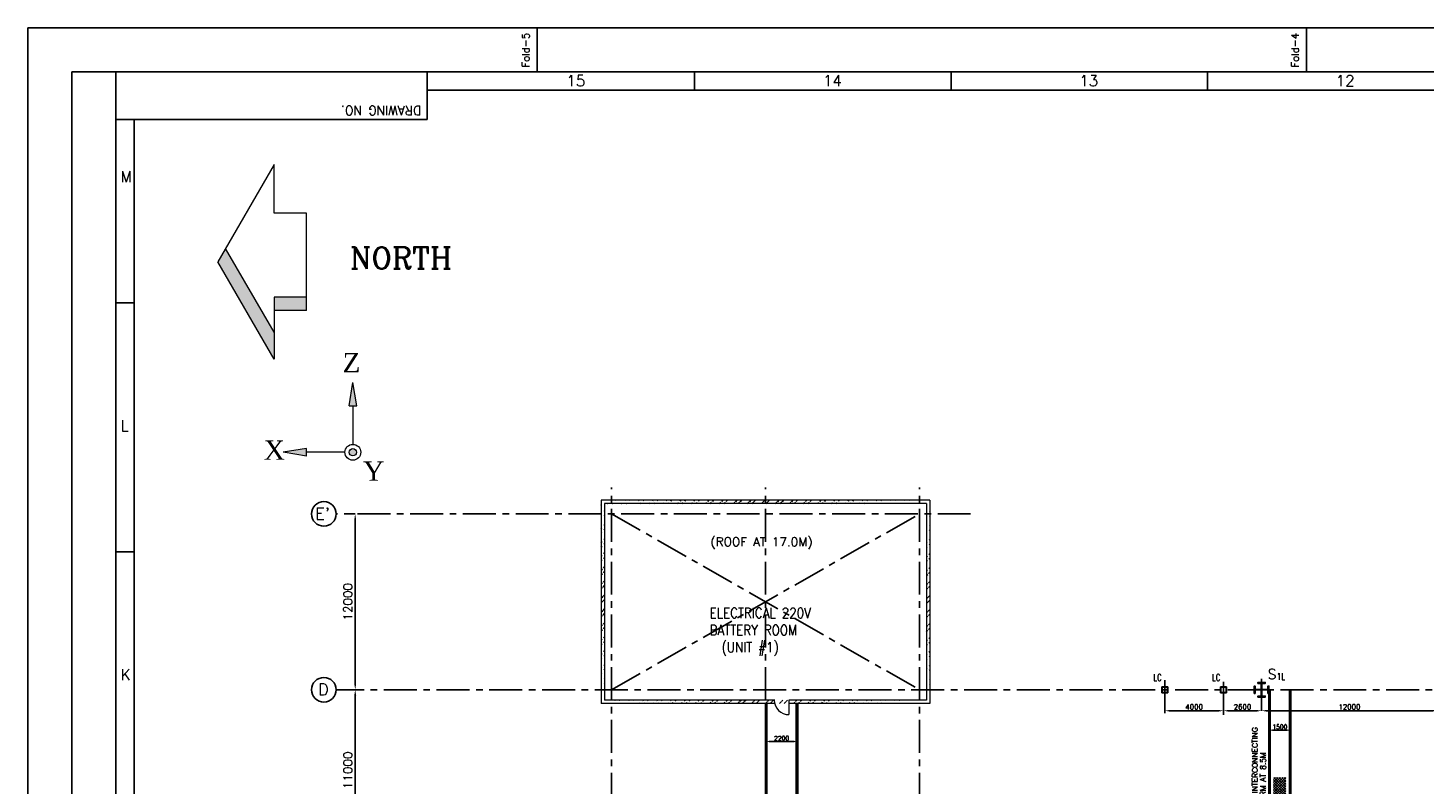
# Model space of a CAD drawing. Header units: inches. Extents: x 0 to 1544102, y 0 to 23144100.
# Tile 21 of 184: x 0 to 95279, y 158648 to 210250. Entities that reach past the tile are written whole.
import ezdxf
from ezdxf.enums import TextEntityAlignment as Align

# ---------------------------------------------------------------- set-up
doc = ezdxf.new("R2010")
doc.units = ezdxf.units.IN
doc.header["$LTSCALE"] = 1800
doc.header["$MEASUREMENT"] = 0
doc.linetypes.add('CENTER', pattern=[2, 1.25, -0.25, 0.25, -0.25])
doc.layers.get('0').update_dxf_attribs({"color": 253})
for name, color, linetype in [('1_01_STEEL_TIER1', 7, 'Continuous'), ('CEN', 2, 'CENTER'), ('FORMAT', 9, 'Continuous'), ('GRID', 251, 'CENTER'), ('STEEL', 231, 'Continuous')]:
    doc.layers.add(name, color=color, linetype=linetype)
for name, color, linetype, lineweight in [('DIM', 4, 'Continuous', 18), ('TEXT', 3, 'Continuous', 18), ('WALL', 6, 'Continuous', 18)]:
    doc.layers.add(name, color=color, linetype=linetype, lineweight=lineweight)
doc.styles.add('C4', font='COMPLEX', dxfattribs={"width": 0.75, "height": 625})
doc.styles.add('ROMANC', font='ROMANC.SHX')
doc.styles.add('ROMANS', font='romans.shx')
doc.styles.add('ROMANT', font='romant')
doc.styles.add('S3', font='simplex.shx', dxfattribs={"width": 0.75, "height": 320})
doc.dimstyles.new('K2', dxfattribs={"dimtxt": 600, "dimasz": 400, "dimexe": 200, "dimexo": 200, "dimgap": 200, "dimtad": 1, "dimdec": 0, "dimzin": 0, "dimdsep": 46, "dimtxsty": 'ROMANC', "dimcen": 0.09, "dimclrd": 256, "dimclrt": 4, "dimadec": 0, "dimazin": 0, "dimtfac": 1, "dimtdec": 0, "dimtofl": 0, "dimtmove": 1, "dimatfit": 3, "dimfxl": 0.18, "dimtolj": 1, "dimtzin": 0, "dimarcsym": 0})
doc.dimstyles.new('STANDARD1', dxfattribs={"dimtxt": 300, "dimasz": 250, "dimexe": 0, "dimexo": 0, "dimgap": 80, "dimtad": 1, "dimdec": 0, "dimzin": 0, "dimdsep": 46, "dimtxsty": 'ROMANS', "dimcen": 0, "dimclrd": 4, "dimclre": 4, "dimclrt": 4, "dimadec": 0, "dimazin": 0, "dimtfac": 0.09, "dimtdec": 0, "dimtix": 1, "dimtofl": 0, "dimtmove": 0, "dimatfit": 3, "dimfxl": 1, "dimtolj": 1, "dimtzin": 0, "dimarcsym": 0})
doc.dimstyles.new('USER175', dxfattribs={"dimscale": 175, "dimtxt": 2, "dimasz": 1.75, "dimexe": 0, "dimexo": 0, "dimgap": 0.5, "dimtad": 1, "dimdec": 0, "dimzin": 0, "dimdsep": 46, "dimtxsty": 'ROMANS', "dimcen": 0, "dimclrd": 4, "dimclre": 4, "dimclrt": 4, "dimadec": 0, "dimazin": 0, "dimtfac": 0.09, "dimtdec": 0, "dimtix": 1, "dimtofl": 0, "dimtmove": 0, "dimatfit": 3, "dimfxl": 1, "dimtolj": 1, "dimtzin": 0, "dimarcsym": 0})

# ---------------------------------------------------------------- blocks, each defined once
blk = doc.blocks.new('*D66')
at = {"layer": 'DIM', "color": 0, "lineweight": -2, "transparency": 16777216}
for p, q in [((21706, 165085), (22335, 165085)), ((21706, 154085), (22335, 154085))]:
    blk.add_line(p, q, dxfattribs=at)
at = {"layer": 'DIM', "lineweight": -2, "transparency": 16777216}
blk.add_line((22335, 154485), (22335, 164685), dxfattribs=at)
at = {"layer": 'DIM', "transparency": 16777216}
for points in [[(22269, 164685), (22402, 164685), (22335, 165085)], [(22269, 154485), (22402, 154485), (22335, 154085)]]:
    blk.add_solid(points, dxfattribs=at)
at = {"layer": 'DIM', "color": 4, "transparency": 16777216, "insert": (21835, 159585), "char_height": 600, "attachment_point": 5, "rotation": 90, "style": 'ROMANC'}
blk.add_mtext('\\A1;11000', dxfattribs=at)
blk = doc.blocks.new('*D846')
at = {"layer": 'DIM', "color": 4, "lineweight": -2, "transparency": 16777216}
for p, q in [((-1100, 6979), (-1100, 7079)), ((150, 7079), (-850, 7079)), ((400, 6979), (400, 7079))]:
    blk.add_line(p, q, dxfattribs=at)
at = {"layer": 'DIM', "color": 4, "transparency": 16777216}
for points in [[(-850, 7121), (-850, 7037), (-1100, 7079)], [(150, 7121), (150, 7037), (400, 7079)]]:
    blk.add_solid(points, dxfattribs=at)
at = {"layer": 'DIM', "color": 4, "transparency": 16777216, "insert": (-350, 7309), "char_height": 300, "attachment_point": 5, "style": 'ROMANS'}
blk.add_mtext('\\A1;1500', dxfattribs=at)
blk = doc.blocks.new('*D847')
at = {"layer": 'DIM', "color": 4, "lineweight": -2, "transparency": 16777216}
for p, q in [((400, 1730), (400, 1982)), ((650, 1982), (4150, 1982)), ((4400, 1730), (4400, 1982))]:
    blk.add_line(p, q, dxfattribs=at)
at = {"layer": 'DIM', "color": 4, "transparency": 16777216}
for points in [[(650, 2024), (650, 1940), (400, 1982)], [(4150, 2024), (4150, 1940), (4400, 1982)]]:
    blk.add_solid(points, dxfattribs=at)
at = {"layer": 'DIM', "color": 4, "transparency": 16777216, "insert": (2400, 2212), "char_height": 300, "attachment_point": 5, "style": 'ROMANS'}
blk.add_mtext('\\A1;4000', dxfattribs=at)
blk = doc.blocks.new('*D845')
at = {"layer": 'DIM', "color": 4, "lineweight": -2, "transparency": 16777216}
for p, q in [((4400, 1330), (4400, 1982)), ((4650, 1982), (8800, 1982)), ((9050, 1446), (9050, 1982))]:
    blk.add_line(p, q, dxfattribs=at)
at = {"layer": 'DIM', "color": 4, "transparency": 16777216}
for points in [[(4650, 2024), (4650, 1940), (4400, 1982)], [(8800, 2024), (8800, 1940), (9050, 1982)]]:
    blk.add_solid(points, dxfattribs=at)
at = {"layer": 'DIM', "color": 4, "transparency": 16777216, "insert": (6725, 2212), "char_height": 300, "attachment_point": 5, "style": 'ROMANS'}
blk.add_mtext('\\A1;4650', dxfattribs=at)
blk = doc.blocks.new('AXIS DIRECTION')
h = blk.add_hatch()
h.set_pattern_fill('DOTS', color=256, scale=1.056769, style=0)
h.set_pattern_definition([(0, (506.91503, -188.32883), (0.033024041, 0.0660480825), [0, -0.0660480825])])
h.paths.add_polyline_path([(0, 9.51), (-0.53, 6.34), (0.53, 6.34)])
h.paths.add_polyline_path([(-6.34, 0.53), (-9.51, 0), (-6.34, -0.53)])
h.paths.add_polyline_path([(-0.5, 0, 1), (0.5, 0, 1)])
for p, q in [((-0.53, 6.34), (0, 9.51)), ((0.53, 6.34), (0, 9.51)), ((-0.53, 6.34), (0.53, 6.34)), ((0, 6.34), (0, 1.08)), ((-6.34, 0.53), (-9.51, 0)), ((-6.34, -0.53), (-9.51, 0)), ((-6.34, -0.53), (-6.34, 0.53)), ((-1.08, 0), (-6.34, 0))]:
    blk.add_line(p, q)
for radius in [1.08, 0.497]:
    blk.add_circle((0, 0), radius)
at = {"char_height": 2.6419, "width": 5.7383, "attachment_point": 2, "style": 'ROMANS'}
for s, insert in [('\\fRomantic|b0|i0|c2|p2;Z', (-0.19, 13.55)), ('\\fRomantic|b0|i0|c2|p2;X', (-10.72, 1.61)), ('\\fRomantic|b0|i0|c2|p2;Y', (2.84, -1.25))]:
    blk.add_mtext(s, dxfattribs=dict(at, insert=insert))
blk = doc.blocks.new('SHEET_A0')
at = {"layer": 'FORMAT'}
for p, q in [((139, 829), (139, 841)), ((349, 829), (349, 841)), ((1177, 829), (12, 829)), ((12, 829), (12, 12)), ((24, 12), (24, 829)), ((109, 816), (109, 829)), ((182, 824), (182, 829)), ((252, 824), (252, 829)), ((322, 824), (322, 829)), ((109, 824), (1172, 824)), ((24, 816), (109, 816)), ((29, 18), (29, 816)), ((24, 766), (29, 766)), ((24, 698), (29, 698))]:
    blk.add_line(p, q, dxfattribs=at)
blk.add_lwpolyline([(1189, 841), (0, 841), (0, 0), (1189, 0)], close=True, dxfattribs=at)
at = {"layer": 'FORMAT', "style": 'ROMANS'}
for s, height, rotation, p in [('Fold-5', 2, 90, (136.89, 830.23)), ('Fold-4', 2, 90, (346.89, 830.23)), ('DRAWING NO.', 2.5, 180, (107.42, 819.7))]:
    blk.add_text(s, height=height, rotation=rotation, dxfattribs=at).set_placement(p)
for s, p in [('15', (147, 825.08)), ('14', (217, 825.08)), ('13', (287, 825.08)), ('12', (357, 825.08)), ('M', (25.28, 798.93)), ('L', (25.28, 730.93)), ('K', (25.28, 662.93))]:
    blk.add_text(s, height=3, dxfattribs=at).set_placement(p)
at = {"layer": 'FORMAT', "color": 3, "flags": 13}
for tag, height, rotation, style, p in [('DRGNO', 3.5, 180, 'ROMANT', (99.42, 824.44)), ('FILE_PATH', 2, 90, 'ROMANS', (18.35, 51.64))]:
    blk.add_attdef(tag, text='', height=height, rotation=rotation, dxfattribs=dict(at, style=style)).set_placement(p, align=Align.MIDDLE_LEFT)
for tag, height, style, p in [('DRN', 2, 'ROMANS', (1122.62, 62.51)), ('DESIGN', 2, 'ROMANS', (1122.62, 58.59)), ('CHD', 2, 'ROMANS', (1122.62, 54.43)), ('APPD', 2, 'ROMANS', (1122.62, 50.27)), ('SCALE', 2, 'ROMANS', (1088.44, 28.38)), ('DRGNO', 3.5, 'ROMANT', (1105.05, 23))]:
    blk.add_attdef(tag, text='', height=height, dxfattribs=dict(at, style=style)).set_placement(p, align=Align.MIDDLE_LEFT)
at = {"layer": 'FORMAT', "color": 3, "style": 'ROMANS', "width": 0.8, "flags": 13}
for p in [(1162.9, 62.51), (1162.9, 58.35), (1162.9, 54.19), (1162.9, 50.16)]:
    blk.add_attdef('DATE', text='', height=2, dxfattribs=at).set_placement(p, align=Align.MIDDLE_LEFT)
at = {"layer": 'FORMAT', "color": 3, "style": 'ROMANS', "flags": 13}
for tag, p in [('1', (1119.96, 13.98)), ('REV', (1156.97, 13.98))]:
    blk.add_attdef(tag, p, '', height=2, dxfattribs=at)
blk = doc.blocks.new('*D306')
at = {"layer": 'DIM', "color": 4, "lineweight": -2, "transparency": 16777216}
blk.add_line((83880, 163652), (81892, 163652), dxfattribs=at)
at = {"layer": 'DIM', "color": 4, "transparency": 16777216}
for points in [[(81892, 163703), (81892, 163601), (81586, 163652)], [(83880, 163703), (83880, 163601), (84186, 163652)]]:
    blk.add_solid(points, dxfattribs=at)
at = {"layer": 'DIM', "color": 4, "transparency": 16777216, "insert": (82886, 163914), "char_height": 350, "attachment_point": 5, "style": 'ROMANS'}
blk.add_mtext('\\A1;2600', dxfattribs=at)
blk = doc.blocks.new('*D307')
at = {"layer": 'DIM', "color": 4, "lineweight": -2, "transparency": 16777216}
blk.add_line((81280, 163652), (77892, 163652), dxfattribs=at)
at = {"layer": 'DIM', "color": 4, "transparency": 16777216}
for points in [[(77892, 163703), (77892, 163601), (77586, 163652)], [(81280, 163703), (81280, 163601), (81586, 163652)]]:
    blk.add_solid(points, dxfattribs=at)
at = {"layer": 'DIM', "color": 4, "transparency": 16777216, "insert": (79586, 163914), "char_height": 350, "attachment_point": 5, "style": 'ROMANS'}
blk.add_mtext('\\A1;4000', dxfattribs=at)
blk = doc.blocks.new('*D310')
at = {"layer": 'DIM', "color": 4, "lineweight": -2, "transparency": 16777216}
for p, q in [((96186, 165170), (96186, 163652)), ((84186, 164229), (84186, 163652)), ((84492, 163652), (95880, 163652))]:
    blk.add_line(p, q, dxfattribs=at)
at = {"layer": 'DIM', "color": 4, "transparency": 16777216}
for points in [[(84492, 163703), (84492, 163601), (84186, 163652)], [(95880, 163703), (95880, 163601), (96186, 163652)]]:
    blk.add_solid(points, dxfattribs=at)
at = {"layer": 'DIM', "color": 4, "transparency": 16777216, "insert": (90186, 163914), "char_height": 350, "attachment_point": 5, "style": 'ROMANS'}
blk.add_mtext('\\A1;12000', dxfattribs=at)
blk = doc.blocks.new('*D464')
at = {"layer": 'DIM', "color": 0, "lineweight": -2, "transparency": 16777216}
for p, q in [((21706, 177085), (22335, 177085)), ((21706, 165085), (22335, 165085))]:
    blk.add_line(p, q, dxfattribs=at)
at = {"layer": 'DIM', "lineweight": -2, "transparency": 16777216}
blk.add_line((22335, 165485), (22335, 176685), dxfattribs=at)
at = {"layer": 'DIM', "transparency": 16777216}
for points in [[(22269, 176685), (22402, 176685), (22335, 177085)], [(22269, 165485), (22402, 165485), (22335, 165085)]]:
    blk.add_solid(points, dxfattribs=at)
at = {"layer": 'DIM', "color": 4, "transparency": 16777216, "insert": (21835, 171085), "char_height": 600, "attachment_point": 5, "rotation": 90, "style": 'ROMANC'}
blk.add_mtext('\\A1;12000', dxfattribs=at)
blk = doc.blocks.new('*D466')
at = {"layer": 'DIM', "color": 4, "lineweight": -2, "transparency": 16777216}
for p, q in [((50336, 161446), (50336, 161546)), ((52286, 161546), (50586, 161546)), ((52536, 161446), (52536, 161546))]:
    blk.add_line(p, q, dxfattribs=at)
at = {"layer": 'DIM', "color": 4, "transparency": 16777216}
for points in [[(50586, 161587), (50586, 161504), (50336, 161546)], [(52286, 161587), (52286, 161504), (52536, 161546)]]:
    blk.add_solid(points, dxfattribs=at)
at = {"layer": 'DIM', "color": 4, "transparency": 16777216, "insert": (51436, 161776), "char_height": 300, "attachment_point": 5, "style": 'ROMANS'}
blk.add_mtext('\\A1;2200', dxfattribs=at)
blk = doc.blocks.new('BOILER INTERCONNECTING PLATFORM')
at = {"layer": 'STEEL'}
h = blk.add_hatch(dxfattribs=at)
h.set_pattern_fill('ANSI37', color=256, scale=1000, style=0)
h.set_pattern_definition([(45, (-56600.44, -116471.87), (-88.38835, 88.38835), []), (135, (-56600.44, -116471.87), (-88.38835, -88.38835), [])])
h.paths.add_polyline_path([(-775.1, 3841.1), (60.5, 3841.1), (60.5, 2457.2), (-775.1, 2457.2)])
for p, q in [((-1100, 230), (-1100, 9840)), ((-1000, 230), (-1000, 9840)), ((300, 1630), (300, 9840)), ((400, 1730), (400, 9840)), ((4300, 1630), (300, 1630)), ((4400, 1730), (400, 1730)), ((4300, 230), (4300, 1630)), ((4400, 230), (4400, 1730))]:
    blk.add_line(p, q, dxfattribs=at)
for centre in [(-1049.8, 9514.3), (350.2, 9514.3), (350.2, 9514.3), (-1049.8, 9014.3), (350.2, 9014.3), (-1050, 8514.3), (-1050, 8014.3), (350, 8514.3), (350, 8014.3), (-1050, 7514.3), (-1050, 7014.3), (350, 7514.3), (350, 7014.3), (-1050, 6514.3), (-1050, 6014.3), (350, 6514.3), (350, 6014.3), (-1050, 5514.3), (-1050, 5014.3), (350, 5514.3), (350, 5014.3), (-1050, 4514.3), (-1050, 4014.3), (350, 4514.3), (350, 4014.3), (-1050, 3514.3), (-1050, 3014.3), (350, 3514.3), (350, 3014.3), (-1050, 2514.3), (-1050, 2014.3), (350, 2514.3), (350, 2014.3), (-1050, 1514.3), (-1050, 1014.3), (585.7, 1680), (884.8, 1680), (1285.7, 1680), (1785.7, 1680), (2285.7, 1680), (2785.7, 1680), (3285.7, 1680), (3785.7, 1680), (4350, 1014.3), (-1050, 514.3), (4350, 514.3)]:
    blk.add_circle(centre, 50, dxfattribs=at)
at = {"layer": 'TEXT', "color": 3, "char_height": 375, "attachment_point": 4, "rotation": 90, "style": 'ROMANS'}
for s, insert in [('BOILER INTERCONNECTING', (-2057.4, 793)), ('PLATFORM AT 8.5M', (-1499.6, 793))]:
    blk.add_mtext(s, dxfattribs=dict(at, insert=insert))
at = {"layer": 'DIM'}
for base, p1, p2, picture, middle in [((-1100, 7079.1), (400, 6979.1), (-1100, 6979.1), '*D846', (-350, 7309.1)), ((4400, 1981.8), (400, 1730), (4400, 1730), '*D847', (2400, 2211.8)), ((9050, 1981.8), (4400, 1330), (9050, 1446.2), '*D845', (6725, 2211.8))]:
    dim = blk.add_linear_dim(base=base, p1=p1, p2=p2, dimstyle='STANDARD1', dxfattribs=at)
    dim.commit()
    dim.dimension.update_dxf_attribs({"geometry": picture, "text_midpoint": middle})

msp = doc.modelspace()

# ---------------------------------------------------------------- hatches: boundary and pattern name
h = msp.add_hatch()
h.set_pattern_fill('ANSI32', color=256, scale=1800, style=0)
h.set_pattern_definition([(45, (2160.44, 29359.6), (-477.297, 477.297), []), (45, (2478.64, 29359.6), (-477.297, 477.297), [])])
edge = h.paths.add_edge_path()
edge.add_line((39121.2, 178014.89), (39121.2, 164154.89))
edge.add_line((39351.2, 177784.89), (39351.2, 164384.89))
h = msp.add_hatch()
h.set_pattern_fill('ANSI32', color=256, scale=1800, style=0)
h.set_pattern_definition([(45, (2160.44, 52559.6), (-477.297, 477.297), []), (45, (2478.64, 52559.6), (-477.297, 477.297), [])])
edge = h.paths.add_edge_path()
edge.add_line((61321.2, 177784.89), (39121.2, 177784.89))
edge.add_line((61321.2, 178014.89), (39121.2, 178014.89))
h = msp.add_hatch()
h.set_pattern_fill('ANSI32', color=256, scale=1800, style=0)
h.set_pattern_definition([(45, (-4239.56, 29359.6), (-477.297, 477.297), []), (45, (-3921.36, 29359.6), (-477.297, 477.297), [])])
edge = h.paths.add_edge_path()
edge.add_line((61321.2, 177784.89), (61321.2, 164384.89))
edge.add_line((61551.2, 178014.89), (61551.2, 164154.89))
h = msp.add_hatch()
h.set_pattern_fill('ANSI32', color=256, scale=1800, style=0)
h.set_pattern_definition([(45, (2160.44, 40559.6), (-477.297, 477.297), []), (45, (2478.64, 40559.6), (-477.297, 477.297), [])])
edge = h.paths.add_edge_path()
edge.add_line((61321.2, 164384.89), (39121.2, 164384.89))
edge.add_line((61321.2, 164154.89), (39121.2, 164154.89))

# ---------------------------------------------------------------- linework, layer by layer
for centre in [(20195.86, 177084.89), (20195.86, 177084.89), (20195.86, 165084.89), (20195.86, 165084.89)]:
    msp.add_circle(centre, 840.34)
at = {"layer": '1_01_STEEL_TIER1', "color": 1}
for p, q in [((77386.2, 165284.89), (77786.2, 165284.89)), ((77386.2, 164884.89), (77386.2, 165284.89)), ((77786.2, 164884.89), (77386.2, 164884.89)), ((77770.2, 165268.89), (77402.2, 165268.89)), ((77402.2, 165268.89), (77402.2, 164900.89)), ((77402.2, 164900.89), (77770.2, 164900.89)), ((77770.2, 164900.89), (77770.2, 165268.89)), ((77786.2, 165284.89), (77786.2, 164884.89)), ((81386.2, 165284.89), (81786.2, 165284.89)), ((81386.2, 164884.89), (81386.2, 165284.89)), ((81786.2, 164884.89), (81386.2, 164884.89)), ((81770.2, 165268.89), (81402.2, 165268.89)), ((81402.2, 165268.89), (81402.2, 164900.89)), ((81402.2, 164900.89), (81770.2, 164900.89)), ((81770.2, 164900.89), (81770.2, 165268.89)), ((81786.2, 165284.89), (81786.2, 164884.89))]:
    msp.add_line(p, q, dxfattribs=at)
msp.add_lwpolyline([(83686.21, 164834.52), (83686.21, 165334.52), (83749.21, 165334.52), (83749.21, 165100.52), (84170.21, 165100.52), (84170.21, 165521.52), (83936.21, 165521.52), (83936.21, 165584.52), (84436.21, 165584.52), (84436.21, 165521.52), (84202.21, 165521.52), (84202.21, 165100.52), (84623.21, 165100.52), (84623.21, 165334.52), (84686.21, 165334.52), (84686.21, 164834.52), (84623.21, 164834.52), (84623.21, 165068.52), (84202.21, 165068.52), (84202.21, 164647.52), (84436.21, 164647.52), (84436.21, 164584.52), (83936.21, 164584.52), (83936.21, 164647.52), (84170.21, 164647.52), (84170.21, 165068.52), (83749.21, 165068.52), (83749.21, 164834.52), (83686.21, 164834.52)], dxfattribs=at)
at = {"layer": 'CEN'}
for p, q in [((39836.2, 165084.89), (60836.2, 177084.89)), ((39836.2, 177084.89), (60836.2, 165084.89)), ((77586.2, 163493.23), (77586.2, 165834.89)), ((81586.2, 163370.11), (81586.2, 165834.89)), ((84186.2, 163996.71), (84186.2, 165834.89))]:
    msp.add_line(p, q, dxfattribs=at)
at = {"layer": 'DIM'}
for p, q in [((16797.19, 200926.85), (12960.96, 194282.32)), ((16797.19, 197604.58), (16797.19, 200926.85)), ((19012.03, 197604.58), (16797.19, 197604.58)), ((19012.03, 190960.05), (19012.03, 197604.58)), ((16797.19, 189483.49), (13493.77, 195205.17)), ((16797.19, 187637.79), (12960.96, 194282.32)), ((16797.19, 191882.9), (16797.19, 187637.79)), ((19012.03, 191882.9), (16797.19, 191882.9)), ((19012.03, 190960.05), (16797.19, 190960.05))]:
    msp.add_line(p, q, dxfattribs=at)
for points in [[(16797.19, 187637.79), (16797.19, 189483.49), (12960.96, 194282.32), (13493.77, 195205.17)], [(16797.19, 190960.05), (16797.19, 191882.9), (19012.03, 190960.05), (19012.03, 191882.9)]]:
    msp.add_solid(points, dxfattribs=at)
at = {"layer": 'GRID'}
for p, q in [((39836.2, 103174.13), (39836.2, 178888.49)), ((50336.2, 103174.13), (50336.2, 178888.49)), ((60836.2, 103174.13), (60836.2, 178888.49)), ((64336.2, 177084.89), (21036.2, 177084.89)), ((156136.2, 165084.89), (21036.2, 165084.89))]:
    msp.add_line(p, q, dxfattribs=at)
at = {"layer": 'STEEL'}
for p, q in [((50336.2, 155474.89), (50336.2, 164154.89)), ((50436.2, 155474.89), (50436.2, 164154.89)), ((52436.2, 156374.89), (52436.2, 164154.89)), ((52536.2, 156474.89), (52536.2, 164154.89))]:
    msp.add_line(p, q, dxfattribs=at)
for centre in [(50386.2, 163259.18), (50386.4, 163759.18), (52486.2, 163259.18), (52486.4, 163759.18), (50386.2, 162759.18), (50386.2, 162259.18), (52486.2, 162759.18), (52486.2, 162259.18), (50386.2, 161759.18), (50386.2, 161259.18), (52486.2, 161759.18), (52486.2, 161259.18), (50386.2, 160759.18), (50386.2, 160259.18), (52486.2, 160759.18), (52486.2, 160259.18), (50386.2, 159759.18), (50386.2, 159259.18), (52486.2, 159759.18), (52486.2, 159259.18), (50386.2, 158759.18), (52486.2, 158759.18)]:
    msp.add_circle(centre, 50, dxfattribs=at)
at = {"layer": 'WALL'}
for p, q in [((39121.2, 178014.89), (39121.2, 164154.89)), ((61551.2, 178014.89), (39121.2, 178014.89)), ((39351.2, 177784.89), (39351.2, 164384.89)), ((61321.2, 177784.89), (39351.2, 177784.89)), ((61321.2, 177784.89), (61321.2, 164384.89)), ((61551.2, 178014.89), (61551.2, 164154.89)), ((50936.2, 164154.89), (39121.2, 164154.89)), ((50963.01, 164384.89), (39351.2, 164384.89)), ((61321.2, 164384.89), (51936.2, 164384.89)), ((51936.2, 164384.89), (51936.2, 163384.89)), ((61551.2, 164154.89), (51936.2, 164154.89))]:
    msp.add_line(p, q, dxfattribs=at)
msp.add_arc((51936.2, 164384.89), 1000, 180, 270, dxfattribs=at)

# ---------------------------------------------------------------- block references
at = {"color": 161, "linetype": 'ByBlock', "xscale": 250, "yscale": 250, "zscale": 250}
msp.add_blockref('SHEET_A0', (0, 0), dxfattribs=at)
msp.add_blockref('BOILER INTERCONNECTING PLATFORM', (85786.2, 155244.89))
at = {"layer": 'DIM', "xscale": 499.9999999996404, "yscale": 499.9999999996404, "zscale": 499.9999999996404}
msp.add_blockref('AXIS DIRECTION', (22177.34, 181292.24), dxfattribs=at)

# ---------------------------------------------------------------- texts
at = {"layer": 'DIM', "style": 'ROMANC'}
msp.add_text('NORTH', height=1476.563, dxfattribs=at).set_placement((25466.96, 195290.76), align=Align.TOP_CENTER)
at = {"layer": 'TEXT', "style": 'ROMANC'}
for s, height, p in [("E'", 800, (19612.5, 176708.83)), ('(ROOF AT 17.0M)', 600, (46577.03, 174882.07)), ('D', 800, (19798.12, 164708.83))]:
    msp.add_text(s, height=height, dxfattribs=at).set_placement(p)
at = {"layer": 'TEXT', "style": 'S3', "width": 0.8}
for s, p in [('LC', (76793.4, 165689.73)), ('LC', (80793.4, 165689.73)), ('1L', (85227.72, 165761.39))]:
    msp.add_text(s, height=450, dxfattribs=at).set_placement(p)
at = {"layer": 'TEXT', "style": 'C4', "text_generation_flag": 6}
msp.add_text('S', height=675, rotation=180, dxfattribs=at).set_placement((84615.7, 165813.93))
at = {"layer": 'TEXT', "insert": (46520.57, 170673.15), "char_height": 700, "attachment_point": 1, "style": 'ROMANT'}
msp.add_mtext_dynamic_manual_height_columns('{\\W0.85;ELECTRICAL 220V \\PBATTERY ROOM\\P  (UNIT #1)}', width=9342.0374, gutter_width=1, heights=[0], dxfattribs=at)

# ---------------------------------------------------------------- dimensions: what is measured, and where the dimension line sits
at = {"layer": 'DIM'}
for base, p1, p2, picture, middle in [((22335.35, 177084.89), (21705.71, 165084.89), (21705.71, 177084.89), '*D464', (21835.35, 171084.89)), ((22335.35, 165084.89), (21705.71, 154084.89), (21705.71, 165084.89), '*D66', (21835.35, 159584.89))]:
    dim = msp.add_linear_dim(base=base, p1=p1, p2=p2, angle=90, dimstyle='K2', override={"dimexe": 0, "dimexo": 0}, dxfattribs=at)
    dim.commit()
    dim.dimension.update_dxf_attribs({"geometry": picture, "text_midpoint": middle})
for base, p1, p2, dimstyle, picture, middle in [((96186.2, 163651.82), (84186.2, 164229.27), (96186.2, 165170.44), 'USER175', '*D310', (90186.2, 163914.32)), ((50336.2, 161545.66), (52536.2, 161445.66), (50336.2, 161445.66), 'STANDARD1', '*D466', (51436.2, 161775.66))]:
    dim = msp.add_linear_dim(base=base, p1=p1, p2=p2, dimstyle=dimstyle, dxfattribs=at)
    dim.commit()
    dim.dimension.update_dxf_attribs({"geometry": picture, "text_midpoint": middle})
for base, p1, p2, picture, middle in [((77586.2, 163651.82), (81586.2, 163651.82), (77586.2, 163651.82, -33025), '*D307', (79586.2, 163914.32)), ((81586.2, 163651.82), (84186.2, 163651.82, -33025), (81586.2, 163651.82, -33025), '*D306', (82886.2, 163914.32))]:
    dim = msp.add_linear_dim(base=base, p1=p1, p2=p2, angle=180, dimstyle='USER175', dxfattribs=at)
    dim.commit()
    dim.dimension.update_dxf_attribs({"geometry": picture, "text_midpoint": middle})

doc.saveas('drawing.dxf')
